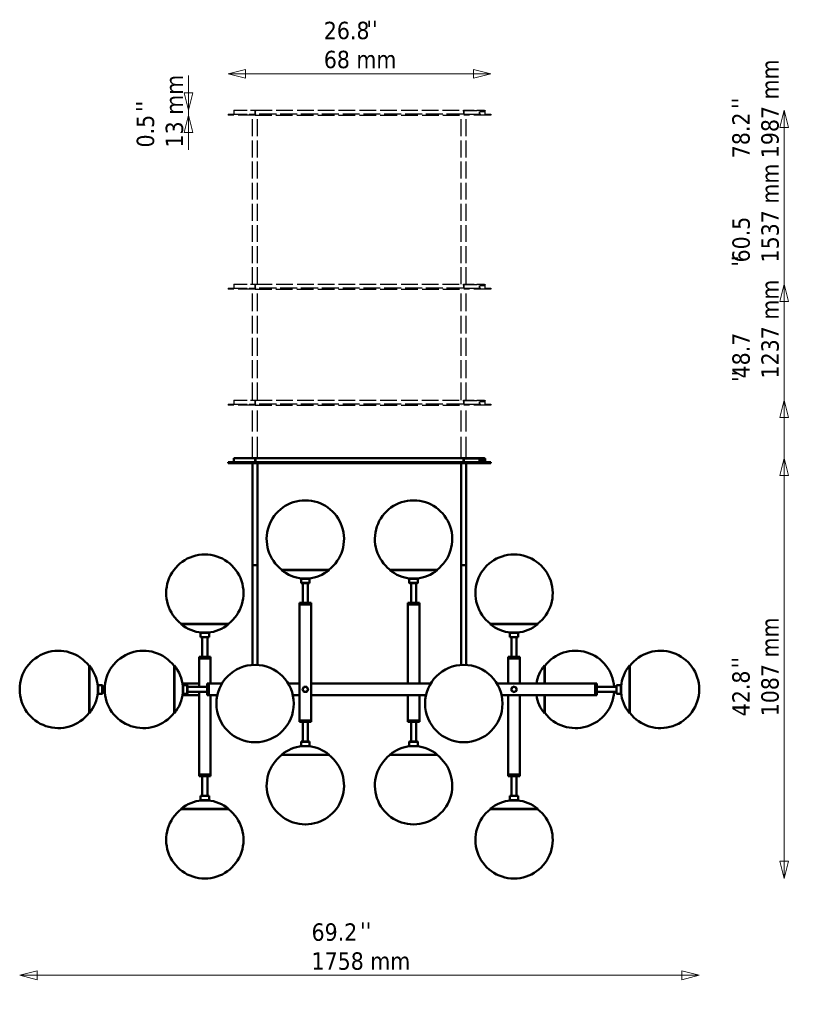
# Model space of a CAD drawing. Header units: millimetres. Extents: x 156 to 4345, y 238 to 2833.
# Tile 3 of 3: x 2292 to 4345, y 238 to 2784. Entities that reach past the tile are written whole.
import ezdxf

# ---------------------------------------------------------------- set-up
doc = ezdxf.new("R2010")
doc.units = ezdxf.units.MM
doc.header["$LTSCALE"] = 15
doc.linetypes.add('DASHED', pattern=[0.2068, 0.1655, -0.0413])
for name, color, linetype, lineweight in [('Symbol (ISO)', 7, 'Continuous', 50), ('Widoczne (ISO)', 7, 'Continuous', 50), ('Wymiar (ISO)', 7, 'Continuous', 18)]:
    doc.layers.add(name, color=color, linetype=linetype, lineweight=lineweight)
doc.styles.add('Tekst notatki (ISO)', font='tahoma.ttf')
doc.dimstyles.new('Domyślne (ISO)', dxfattribs={"dimscale": 15, "dimtxt": 3, "dimasz": 3, "dimexe": 3.175, "dimexo": 0, "dimgap": 0.762, "dimtad": 1, "dimdec": 1, "dimlfac": 0.03937, "dimrnd": 1e-08, "dimzin": 0, "dimdsep": 46, "dimtxsty": 'Tekst notatki (ISO)', "dimblk": 'Filled-1', "dimcen": 0.09, "dimdle": 10, "dimse1": 1, "dimse2": 1, "dimclrd": 256, "dimclre": 256, "dimclrt": 256, "dimadec": 0, "dimazin": 0, "dimtfac": 0.666667, "dimtmove": 0, "dimatfit": 3, "dimfxl": 1, "dimtolj": 1, "dimlwd": 15, "dimlwe": 15, "dimarcsym": 0})

# ---------------------------------------------------------------- blocks, each defined once
blk = doc.blocks.new('Filled-1')
at = {"color": 0}
for p, q in [((0, 0), (-1, 0.25)), ((-1, 0.25), (-1, -0.25)), ((-1, 0), (0, 0)), ((-1, -0.25), (0, 0))]:
    blk.add_line(p, q, dxfattribs=at)
at = {"color": 0, "flags": 128}
blk.add_lwpolyline([(-1, -0.25), (0, 0), (-1, 0.25), (-1, -0.25)], dxfattribs=at)
at = {"color": 0}
blk.add_solid([(-1, -0.25), (0, 0), (-1, 0.25), (-1, -0.25)], dxfattribs=at)
blk = doc.blocks.new('*D4')
at = {"layer": 'Defpoints', "color": 0, "transparency": 16777216}
for p in [(2291.9, 1051.8), (4049.9, 1051.8), (4049.9, 312.5)]:
    blk.add_point(p, dxfattribs=at)
at = {"layer": 'Wymiar (ISO)', "lineweight": 15, "transparency": 16777216}
blk.add_line((2336.9, 312.5), (4004.9, 312.5), dxfattribs=at)
at = {"layer": 'Wymiar (ISO)', "lineweight": 15, "transparency": 16777216, "xscale": 45, "yscale": 45, "zscale": 45, "rotation": 180}
blk.add_blockref('Filled-1', (2291.9, 312.5), dxfattribs=at)
at = {"layer": 'Wymiar (ISO)', "lineweight": 15, "transparency": 16777216, "xscale": 45, "yscale": 45, "zscale": 45}
blk.add_blockref('Filled-1', (4049.9, 312.5), dxfattribs=at)
at = {"layer": 'Wymiar (ISO)', "lineweight": 18, "transparency": 16777216, "insert": (3047, 446.9), "char_height": 45, "attachment_point": 1, "style": 'Tekst notatki (ISO)'}
blk.add_mtext('\\A1;69.2\\P1758 mm', dxfattribs=at)
blk = doc.blocks.new('*D11')
at = {"layer": 'Defpoints', "color": 0, "transparency": 16777216}
for p in [(3439.9, 1649.8), (4270, 1649.8), (3571, 562.9)]:
    blk.add_point(p, dxfattribs=at)
at = {"layer": 'Wymiar (ISO)', "lineweight": 15, "transparency": 16777216}
blk.add_line((4270, 607.9), (4270, 1604.8), dxfattribs=at)
at = {"layer": 'Wymiar (ISO)', "lineweight": 15, "transparency": 16777216, "xscale": 45, "yscale": 45, "zscale": 45}
for p, rotation in [((4270, 1649.8), 90), ((4270, 562.9), 270)]:
    blk.add_blockref('Filled-1', p, dxfattribs=dict(at, rotation=rotation))
at = {"layer": 'Wymiar (ISO)', "lineweight": 18, "transparency": 16777216, "insert": (4135.5, 982.5), "char_height": 45, "attachment_point": 1, "rotation": 90, "style": 'Tekst notatki (ISO)'}
blk.add_mtext('\\A1;42.8\\P1087 mm', dxfattribs=at)
blk = doc.blocks.new('*D12')
at = {"layer": 'Defpoints', "color": 0, "transparency": 16777216}
for p in [(3439.9, 1799.8), (4270, 1799.8), (3571, 562.9)]:
    blk.add_point(p, dxfattribs=at)
at = {"layer": 'Wymiar (ISO)', "lineweight": 15, "transparency": 16777216}
for p, q in [((4270, 1799.8), (4270, 2115.4)), ((4270, 607.9), (4270, 1754.8))]:
    blk.add_line(p, q, dxfattribs=at)
at = {"layer": 'Wymiar (ISO)', "lineweight": 15, "transparency": 16777216, "xscale": 45, "yscale": 45, "zscale": 45}
for p, rotation in [((4270, 1799.8), 90), ((4270, 562.9), 270)]:
    blk.add_blockref('Filled-1', p, dxfattribs=dict(at, rotation=rotation))
at = {"layer": 'Wymiar (ISO)', "lineweight": 18, "transparency": 16777216, "insert": (4135.7, 1856.2), "char_height": 45, "attachment_point": 1, "rotation": 90, "style": 'Tekst notatki (ISO)'}
blk.add_mtext('\\A1;48.7\\P1237 mm', dxfattribs=at)
blk = doc.blocks.new('*D13')
at = {"layer": 'Defpoints', "color": 0, "transparency": 16777216}
for p in [(3439.9, 2099.8), (4270, 2099.8), (3571, 562.9)]:
    blk.add_point(p, dxfattribs=at)
at = {"layer": 'Wymiar (ISO)', "lineweight": 15, "transparency": 16777216}
for p, q in [((4270, 2099.8), (4270, 2415.4)), ((4270, 607.9), (4270, 2054.8))]:
    blk.add_line(p, q, dxfattribs=at)
at = {"layer": 'Wymiar (ISO)', "lineweight": 15, "transparency": 16777216, "xscale": 45, "yscale": 45, "zscale": 45}
for p, rotation in [((4270, 2099.8), 90), ((4270, 562.9), 270)]:
    blk.add_blockref('Filled-1', p, dxfattribs=dict(at, rotation=rotation))
at = {"layer": 'Wymiar (ISO)', "lineweight": 18, "transparency": 16777216, "insert": (4135.8, 2156.2), "char_height": 45, "attachment_point": 1, "rotation": 90, "style": 'Tekst notatki (ISO)'}
blk.add_mtext('\\A1;60.5\\P1537 mm', dxfattribs=at)
blk = doc.blocks.new('*D14')
at = {"layer": 'Defpoints', "color": 0, "transparency": 16777216}
for p in [(3439.9, 2549.8), (4270, 2549.8), (3571, 562.9)]:
    blk.add_point(p, dxfattribs=at)
at = {"layer": 'Wymiar (ISO)', "lineweight": 15, "transparency": 16777216}
blk.add_line((4270, 607.9), (4270, 2504.8), dxfattribs=at)
at = {"layer": 'Wymiar (ISO)', "lineweight": 15, "transparency": 16777216, "xscale": 45, "yscale": 45, "zscale": 45}
for p, rotation in [((4270, 2549.8), 90), ((4270, 562.9), 270)]:
    blk.add_blockref('Filled-1', p, dxfattribs=dict(at, rotation=rotation))
at = {"layer": 'Wymiar (ISO)', "lineweight": 18, "transparency": 16777216, "insert": (4135.5, 2425.8), "char_height": 45, "attachment_point": 1, "rotation": 90, "style": 'Tekst notatki (ISO)'}
blk.add_mtext('\\A1;78.2\\P1987 mm', dxfattribs=at)
blk = doc.blocks.new('*D15')
at = {"layer": 'Defpoints', "color": 0, "transparency": 16777216}
for p in [(2830.9, 2644.1), (2830.9, 2537.3), (3510.9, 2537.3)]:
    blk.add_point(p, dxfattribs=at)
at = {"layer": 'Wymiar (ISO)', "lineweight": 15, "transparency": 16777216}
blk.add_line((3465.9, 2644.1), (2875.9, 2644.1), dxfattribs=at)
at = {"layer": 'Wymiar (ISO)', "lineweight": 15, "transparency": 16777216, "xscale": 45, "yscale": 45, "zscale": 45, "rotation": 180}
blk.add_blockref('Filled-1', (2830.9, 2644.1), dxfattribs=at)
at = {"layer": 'Wymiar (ISO)', "lineweight": 15, "transparency": 16777216, "xscale": 45, "yscale": 45, "zscale": 45}
blk.add_blockref('Filled-1', (3510.9, 2644.1), dxfattribs=at)
at = {"layer": 'Wymiar (ISO)', "lineweight": 18, "transparency": 16777216, "insert": (3078.7, 2778.6), "char_height": 45, "attachment_point": 1, "style": 'Tekst notatki (ISO)'}
blk.add_mtext('\\A1;26.8\\P68 mm', dxfattribs=at)
blk = doc.blocks.new('*D16')
at = {"layer": 'Defpoints', "color": 0, "transparency": 16777216}
for p in [(2728.8, 2549.8), (2845.9, 2549.8), (2830.9, 2537.3)]:
    blk.add_point(p, dxfattribs=at)
at = {"layer": 'Wymiar (ISO)', "lineweight": 15, "transparency": 16777216}
for p, q in [((2728.8, 2594.8), (2728.8, 2639.8)), ((2728.8, 2537.3), (2728.8, 2549.8)), ((2728.8, 2492.3), (2728.8, 2447.3))]:
    blk.add_line(p, q, dxfattribs=at)
at = {"layer": 'Wymiar (ISO)', "lineweight": 15, "transparency": 16777216, "xscale": 45, "yscale": 45, "zscale": 45}
for p, rotation in [((2728.8, 2549.8), 270), ((2728.8, 2537.3), 90)]:
    blk.add_blockref('Filled-1', p, dxfattribs=dict(at, rotation=rotation))
at = {"layer": 'Wymiar (ISO)', "lineweight": 18, "transparency": 16777216, "insert": (2594.6, 2453.5), "char_height": 45, "attachment_point": 1, "rotation": 90, "style": 'Tekst notatki (ISO)'}
blk.add_mtext('\\A1;0.5\\P13 mm', dxfattribs=at)

msp = doc.modelspace()

# ---------------------------------------------------------------- linework, layer by layer
at = {"layer": 'Widoczne (ISO)', "linetype": 'DASHED', "lineweight": 25, "ltscale": 13.925499}
for p, q in [((2845.89, 2549.8), (2900.89, 2549.8)), ((3440.89, 2549.3), (3495.89, 2549.3)), ((2845.89, 2539.8), (2900.89, 2539.8)), ((2845.89, 2099.8), (2900.89, 2099.8)), ((2845.89, 2089.8), (2900.89, 2089.8)), ((3440.89, 2099.3), (3495.89, 2099.3)), ((2845.89, 1799.8), (2900.89, 1799.8)), ((2845.89, 1789.8), (2900.89, 1789.8)), ((3440.89, 1799.3), (3495.89, 1799.3))]:
    msp.add_line(p, q, dxfattribs=at)
at = {"layer": 'Widoczne (ISO)', "linetype": 'DASHED', "lineweight": 25, "ltscale": 1.269084}
for p, q in [((2845.89, 2549.8), (2845.89, 2539.8)), ((2900.89, 2539.8), (2900.89, 2549.8)), ((3440.89, 2549.3), (3440.89, 2539.3)), ((2845.89, 2099.8), (2845.89, 2089.8)), ((2900.89, 2089.8), (2900.89, 2099.8)), ((3440.89, 2099.3), (3440.89, 2089.3)), ((2845.89, 1799.8), (2845.89, 1789.8)), ((2900.89, 1789.8), (2900.89, 1799.8)), ((3440.89, 1799.3), (3440.89, 1789.3))]:
    msp.add_line(p, q, dxfattribs=at)
at = {"layer": 'Widoczne (ISO)', "linetype": 'DASHED', "lineweight": 25, "ltscale": 0.199263}
for p, q in [((2900.89, 2549.8), (2901.89, 2549.8)), ((3439.89, 2549.8), (3440.89, 2549.8)), ((3440.89, 2548.3), (3439.89, 2548.3)), ((2900.89, 2099.8), (2901.89, 2099.8)), ((3439.89, 2099.8), (3440.89, 2099.8)), ((3440.89, 2098.3), (3439.89, 2098.3)), ((2900.89, 1799.8), (2901.89, 1799.8)), ((3439.89, 1799.8), (3440.89, 1799.8)), ((3440.89, 1798.3), (3439.89, 1798.3))]:
    msp.add_line(p, q, dxfattribs=at)
at = {"layer": 'Widoczne (ISO)', "linetype": 'DASHED', "lineweight": 25, "ltscale": 0.126818}
for p, q in [((2900.89, 2548.3), (2901.89, 2548.3)), ((3439.89, 2547.8), (3440.89, 2547.8)), ((2900.89, 2098.3), (2901.89, 2098.3)), ((3439.89, 2097.8), (3440.89, 2097.8)), ((2900.89, 1798.3), (2901.89, 1798.3)), ((3439.89, 1797.8), (3440.89, 1797.8))]:
    msp.add_line(p, q, dxfattribs=at)
at = {"layer": 'Widoczne (ISO)', "linetype": 'DASHED', "lineweight": 25, "ltscale": 17.343649}
for p, q in [((2901.89, 2549.8), (3439.89, 2549.8)), ((2901.89, 2099.8), (3439.89, 2099.8)), ((2901.89, 1799.8), (3439.89, 1799.8))]:
    msp.add_line(p, q, dxfattribs=at)
at = {"layer": 'Widoczne (ISO)', "linetype": 'DASHED', "lineweight": 25, "ltscale": 0.498307}
for p, q in [((2901.89, 2549.8), (2901.89, 2547.3)), ((3439.89, 2547.3), (3439.89, 2549.8)), ((2901.89, 2099.8), (2901.89, 2097.3)), ((3439.89, 2097.3), (3439.89, 2099.8)), ((2901.89, 1799.8), (2901.89, 1797.3)), ((3439.89, 1797.3), (3439.89, 1799.8))]:
    msp.add_line(p, q, dxfattribs=at)
at = {"layer": 'Widoczne (ISO)', "linetype": 'DASHED', "lineweight": 25, "ltscale": 0.824869}
for p, q in [((2901.89, 2540.8), (2901.89, 2547.3)), ((3439.89, 2547.3), (3439.89, 2540.8)), ((2901.89, 2090.8), (2901.89, 2097.3)), ((3439.89, 2097.3), (3439.89, 2090.8)), ((2901.89, 1790.8), (2901.89, 1797.3)), ((3439.89, 1797.3), (3439.89, 1790.8))]:
    msp.add_line(p, q, dxfattribs=at)
at = {"layer": 'Widoczne (ISO)', "linetype": 'DASHED', "lineweight": 25, "ltscale": 0.10018}
for p, q in [((3440.89, 2549.8), (3441.39, 2549.8)), ((3440.89, 2099.8), (3441.39, 2099.8)), ((3440.89, 1799.8), (3441.39, 1799.8))]:
    msp.add_line(p, q, dxfattribs=at)
at = {"layer": 'Widoczne (ISO)', "linetype": 'DASHED', "lineweight": 25, "ltscale": 0.063359}
for p, q in [((3440.89, 2549.8), (3440.89, 2549.3)), ((3494.39, 2549.3), (3494.39, 2549.8)), ((3388.06, 2539.8), (3388.06, 2539.3)), ((3424.5, 2539.3), (3424.5, 2539.8)), ((2894.39, 2089.3), (2894.39, 2089.8)), ((2907.39, 2089.3), (2907.39, 2089.8)), ((3388.06, 2089.8), (3388.06, 2089.3)), ((3424.5, 2089.3), (3424.5, 2089.8)), ((3440.89, 2099.8), (3440.89, 2099.3)), ((3494.39, 2099.3), (3494.39, 2099.8)), ((2894.39, 1789.3), (2894.39, 1789.8)), ((2907.39, 1789.3), (2907.39, 1789.8)), ((3388.06, 1789.8), (3388.06, 1789.3)), ((3424.5, 1789.3), (3424.5, 1789.8)), ((3440.89, 1799.8), (3440.89, 1799.3)), ((3494.39, 1799.3), (3494.39, 1799.8)), ((2894.39, 1639.3), (2894.39, 1639.8)), ((2907.39, 1639.3), (2907.39, 1639.8))]:
    msp.add_line(p, q, dxfattribs=at)
at = {"layer": 'Widoczne (ISO)', "linetype": 'DASHED', "lineweight": 25, "ltscale": 10.601757}
for p, q in [((3441.39, 2549.8), (3494.39, 2549.8)), ((3441.39, 2099.8), (3494.39, 2099.8)), ((3441.39, 1799.8), (3494.39, 1799.8))]:
    msp.add_line(p, q, dxfattribs=at)
at = {"layer": 'Widoczne (ISO)', "linetype": 'DASHED', "lineweight": 25, "ltscale": 0.380655}
for p, q in [((3495.89, 2549.3), (3495.89, 2546.3)), ((3495.89, 2099.3), (3495.89, 2096.3)), ((3495.89, 1799.3), (3495.89, 1796.3))]:
    msp.add_line(p, q, dxfattribs=at)
at = {"layer": 'Widoczne (ISO)', "linetype": 'DASHED', "lineweight": 25, "ltscale": 17.723362}
for p, q in [((2830.89, 2539.3), (2900.89, 2539.3)), ((2900.89, 2537.3), (2830.89, 2537.3)), ((3440.89, 2539.3), (3510.89, 2539.3)), ((3510.89, 2537.3), (3440.89, 2537.3)), ((2830.89, 2089.3), (2900.89, 2089.3)), ((3440.89, 2089.3), (3510.89, 2089.3)), ((2900.89, 2087.3), (2830.89, 2087.3)), ((3510.89, 2087.3), (3440.89, 2087.3)), ((2830.89, 1789.3), (2900.89, 1789.3)), ((2900.89, 1787.3), (2830.89, 1787.3)), ((3440.89, 1789.3), (3510.89, 1789.3)), ((3510.89, 1787.3), (3440.89, 1787.3))]:
    msp.add_line(p, q, dxfattribs=at)
at = {"layer": 'Widoczne (ISO)', "linetype": 'DASHED', "lineweight": 25, "ltscale": 0.253737}
for p, q in [((2830.89, 2539.3), (2830.89, 2537.3)), ((2902.89, 2539.8), (2900.89, 2539.8)), ((3510.89, 2539.3), (3510.89, 2537.3)), ((2830.89, 2089.3), (2830.89, 2087.3)), ((2902.89, 2089.8), (2900.89, 2089.8)), ((3510.89, 2089.3), (3510.89, 2087.3)), ((2830.89, 1789.3), (2830.89, 1787.3)), ((2902.89, 1789.8), (2900.89, 1789.8)), ((3510.89, 1789.3), (3510.89, 1787.3))]:
    msp.add_line(p, q, dxfattribs=at)
at = {"layer": 'Widoczne (ISO)', "linetype": 'DASHED', "lineweight": 25, "ltscale": 17.629755}
for p, q in [((2894.39, 2099.8), (2894.39, 2537.3)), ((2907.39, 2099.8), (2907.39, 2537.3)), ((3434.39, 2099.8), (3434.39, 2537.3)), ((3447.39, 2099.8), (3447.39, 2537.3))]:
    msp.add_line(p, q, dxfattribs=at)
at = {"layer": 'Widoczne (ISO)', "linetype": 'DASHED', "lineweight": 25, "ltscale": 17.408123}
for p, q in [((3440.89, 2539.3), (2900.89, 2539.3)), ((2900.89, 2537.3), (3440.89, 2537.3)), ((3440.89, 2089.3), (2900.89, 2089.3)), ((2900.89, 2087.3), (3440.89, 2087.3)), ((3440.89, 1789.3), (2900.89, 1789.3)), ((2900.89, 1787.3), (3440.89, 1787.3))]:
    msp.add_line(p, q, dxfattribs=at)
at = {"layer": 'Widoczne (ISO)', "linetype": 'DASHED', "lineweight": 25, "ltscale": 17.279175}
for p, q in [((3438.89, 2539.8), (2902.89, 2539.8)), ((3438.89, 2089.8), (2902.89, 2089.8)), ((3438.89, 1789.8), (2902.89, 1789.8))]:
    msp.add_line(p, q, dxfattribs=at)
at = {"layer": 'Widoczne (ISO)', "linetype": 'DASHED', "lineweight": 25, "ltscale": 0.888329}
for p, q in [((3481.63, 2539.3), (3481.63, 2546.3)), ((3481.63, 2089.3), (3481.63, 2096.3)), ((3481.63, 1789.3), (3481.63, 1796.3))]:
    msp.add_line(p, q, dxfattribs=at)
at = {"layer": 'Widoczne (ISO)', "linetype": 'DASHED', "lineweight": 25, "ltscale": 5.142797}
for p, q in [((3495.89, 2546.3), (3481.63, 2546.3)), ((3495.89, 2096.3), (3481.63, 2096.3)), ((3495.89, 1796.3), (3481.63, 1796.3))]:
    msp.add_line(p, q, dxfattribs=at)
at = {"layer": 'Widoczne (ISO)', "linetype": 'DASHED', "lineweight": 25, "ltscale": 0.094273}
for p, q in [((3481.63, 2546.05), (3482.34, 2546.05)), ((3481.63, 2096.05), (3482.34, 2096.05)), ((3481.63, 1796.05), (3482.34, 1796.05))]:
    msp.add_line(p, q, dxfattribs=at)
at = {"layer": 'Widoczne (ISO)', "linetype": 'DASHED', "lineweight": 25, "ltscale": 5.005629}
for p, q in [((3495.89, 2546.05), (3482.34, 2546.05)), ((3495.89, 2096.05), (3482.34, 2096.05)), ((3495.89, 1796.05), (3482.34, 1796.05))]:
    msp.add_line(p, q, dxfattribs=at)
at = {"layer": 'Widoczne (ISO)', "linetype": 'DASHED', "lineweight": 25, "ltscale": 0.856599}
for p, q in [((3482.34, 2539.3), (3482.34, 2546.05)), ((3495.89, 2539.3), (3495.89, 2546.05)), ((3482.34, 2089.3), (3482.34, 2096.05)), ((3495.89, 2089.3), (3495.89, 2096.05)), ((3482.34, 1789.3), (3482.34, 1796.05)), ((3495.89, 1789.3), (3495.89, 1796.05))]:
    msp.add_line(p, q, dxfattribs=at)
at = {"layer": 'Widoczne (ISO)', "linetype": 'DASHED', "lineweight": 25, "ltscale": 18.536428}
for p, q in [((2894.39, 1799.8), (2894.39, 2087.3)), ((2907.39, 1799.8), (2907.39, 2087.3)), ((3434.39, 1799.8), (3434.39, 2087.3)), ((3447.39, 1799.8), (3447.39, 2087.3))]:
    msp.add_line(p, q, dxfattribs=at)
at = {"layer": 'Widoczne (ISO)', "linetype": 'DASHED', "lineweight": 25, "ltscale": 22.16312}
for p, q in [((2894.39, 1649.8), (2894.39, 1787.3)), ((2907.39, 1649.8), (2907.39, 1787.3)), ((3434.39, 1649.8), (3434.39, 1787.3)), ((3447.39, 1649.8), (3447.39, 1787.3))]:
    msp.add_line(p, q, dxfattribs=at)
at = {"layer": 'Widoczne (ISO)'}
for p, q in [((2830.89, 1639.3), (2900.89, 1639.3)), ((2830.89, 1639.3), (2830.89, 1637.3)), ((2900.89, 1637.3), (2830.89, 1637.3)), ((2845.89, 1649.8), (2900.89, 1649.8)), ((2845.89, 1649.8), (2845.89, 1639.8)), ((2845.89, 1639.8), (2900.89, 1639.8)), ((2894.39, 1637.3), (2894.39, 1373.3)), ((2900.89, 1639.8), (2900.89, 1649.8)), ((2900.89, 1649.8), (2901.89, 1649.8)), ((2900.89, 1648.3), (2901.89, 1648.3)), ((2902.89, 1639.8), (2900.89, 1639.8)), ((3440.89, 1639.3), (2900.89, 1639.3)), ((2900.89, 1637.3), (3440.89, 1637.3)), ((2901.89, 1649.8), (3439.89, 1649.8)), ((2901.89, 1649.8), (2901.89, 1647.3)), ((2901.89, 1640.8), (2901.89, 1647.3)), ((3438.89, 1639.8), (2902.89, 1639.8)), ((2907.39, 1637.3), (2907.39, 1373.3)), ((3388.06, 1639.8), (3388.06, 1639.3)), ((3424.5, 1639.3), (3424.5, 1639.8)), ((3434.39, 1637.3), (3434.39, 1373.3)), ((3439.89, 1649.8), (3440.89, 1649.8)), ((3439.89, 1647.3), (3439.89, 1649.8)), ((3440.89, 1648.3), (3439.89, 1648.3)), ((3439.89, 1647.8), (3440.89, 1647.8)), ((3439.89, 1647.3), (3439.89, 1640.8)), ((3440.89, 1649.8), (3441.39, 1649.8)), ((3440.89, 1649.8), (3440.89, 1649.3)), ((3440.89, 1649.3), (3495.89, 1649.3)), ((3440.89, 1649.3), (3440.89, 1639.3)), ((3440.89, 1639.3), (3510.89, 1639.3)), ((3510.89, 1637.3), (3440.89, 1637.3)), ((3441.39, 1649.8), (3494.39, 1649.8)), ((3447.39, 1637.3), (3447.39, 1373.3)), ((3481.63, 1639.3), (3481.63, 1646.3)), ((3495.89, 1646.3), (3481.63, 1646.3)), ((3481.63, 1646.05), (3482.34, 1646.05)), ((3495.89, 1646.05), (3482.34, 1646.05)), ((3482.34, 1639.3), (3482.34, 1646.05)), ((3494.39, 1649.3), (3494.39, 1649.8)), ((3495.89, 1649.3), (3495.89, 1646.3)), ((3495.89, 1639.3), (3495.89, 1646.05)), ((3510.89, 1639.3), (3510.89, 1637.3)), ((3031, 1540.91), (3030.78, 1540.91)), ((3311, 1540.91), (3310.78, 1540.91)), ((2771, 1400.91), (2770.78, 1400.91)), ((3571, 1400.91), (3570.78, 1400.91)), ((2894.39, 1373.3), (2907.39, 1373.3)), ((2907.39, 1373.3), (2894.39, 1373.3)), ((2894.39, 1115.2), (2894.39, 1373.3)), ((2907.39, 1115.2), (2907.39, 1373.3)), ((2970.06, 1361.46), (2969.39, 1360.71)), ((2969.39, 1360.71), (3092.39, 1360.71)), ((2970.06, 1361.46), (3091.72, 1361.46)), ((3091.72, 1361.46), (3092.39, 1360.71)), ((3250.06, 1361.46), (3249.39, 1360.71)), ((3249.39, 1360.71), (3372.39, 1360.71)), ((3250.06, 1361.46), (3371.72, 1361.46)), ((3371.72, 1361.46), (3372.39, 1360.71)), ((3434.39, 1373.3), (3447.39, 1373.3)), ((3447.39, 1373.3), (3434.39, 1373.3)), ((3434.39, 1115.2), (3434.39, 1373.3)), ((3447.39, 1115.2), (3447.39, 1373.3)), ((3020.39, 1338.76), (3019.89, 1338.26)), ((3041.89, 1338.26), (3019.89, 1338.26)), ((3019.89, 1327.26), (3019.89, 1338.26)), ((3019.89, 1327.26), (3041.89, 1327.26)), ((3020.39, 1326.76), (3019.89, 1327.26)), ((3020.39, 1338.76), (3041.39, 1338.76)), ((3041.39, 1326.76), (3020.39, 1326.76)), ((3024.39, 1275.88), (3024.39, 1326.76)), ((3037.39, 1275.88), (3037.39, 1326.76)), ((3041.39, 1338.76), (3041.89, 1338.26)), ((3041.39, 1326.76), (3041.89, 1327.26)), ((3041.89, 1327.26), (3041.89, 1338.26)), ((3300.39, 1338.76), (3299.89, 1338.26)), ((3321.89, 1338.26), (3299.89, 1338.26)), ((3299.89, 1327.26), (3299.89, 1338.26)), ((3299.89, 1327.26), (3321.89, 1327.26)), ((3300.39, 1326.76), (3299.89, 1327.26)), ((3300.39, 1338.76), (3321.39, 1338.76)), ((3321.39, 1326.76), (3300.39, 1326.76)), ((3304.39, 1275.88), (3304.39, 1326.76)), ((3317.39, 1275.88), (3317.39, 1326.76)), ((3321.39, 1338.76), (3321.89, 1338.26)), ((3321.39, 1326.76), (3321.89, 1327.26)), ((3321.89, 1327.26), (3321.89, 1338.26)), ((3045.89, 1275.88), (3015.89, 1275.88)), ((3015.89, 1275.88), (3015.89, 1271.88)), ((3045.89, 1275.88), (3045.89, 1271.88)), ((3325.89, 1275.88), (3295.89, 1275.88)), ((3295.89, 1275.88), (3295.89, 1271.88)), ((3325.89, 1275.88), (3325.89, 1271.88)), ((3045.89, 1271.88), (3015.89, 1271.88)), ((3015.89, 1271.88), (3015.89, 971.88)), ((3015.89, 1271.88), (3045.89, 1271.88)), ((3045.89, 1271.88), (3045.89, 971.88)), ((3325.89, 1271.88), (3295.89, 1271.88)), ((3295.89, 1271.88), (3295.89, 1066.88)), ((3295.89, 1271.88), (3325.89, 1271.88)), ((3325.89, 1271.88), (3325.89, 1066.88)), ((2710.06, 1221.46), (2709.39, 1220.71)), ((2709.39, 1220.71), (2832.39, 1220.71)), ((2710.06, 1221.46), (2831.72, 1221.46)), ((2760.39, 1198.76), (2759.89, 1198.26)), ((2781.89, 1198.26), (2759.89, 1198.26)), ((2759.89, 1187.26), (2759.89, 1198.26)), ((2760.39, 1198.76), (2781.39, 1198.76)), ((2781.39, 1198.76), (2781.89, 1198.26)), ((2781.89, 1187.26), (2781.89, 1198.26)), ((2831.72, 1221.46), (2832.39, 1220.71)), ((3510.06, 1221.46), (3509.39, 1220.71)), ((3509.39, 1220.71), (3632.39, 1220.71)), ((3510.06, 1221.46), (3631.72, 1221.46)), ((3560.39, 1198.76), (3559.89, 1198.26)), ((3581.89, 1198.26), (3559.89, 1198.26)), ((3559.89, 1187.26), (3559.89, 1198.26)), ((3560.39, 1198.76), (3581.39, 1198.76)), ((3581.39, 1198.76), (3581.89, 1198.26)), ((3581.89, 1187.26), (3581.89, 1198.26)), ((3631.72, 1221.46), (3632.39, 1220.71)), ((2759.89, 1187.26), (2781.89, 1187.26)), ((2760.39, 1186.76), (2759.89, 1187.26)), ((2781.39, 1186.76), (2760.39, 1186.76)), ((2764.39, 1135.88), (2764.39, 1186.76)), ((2777.39, 1135.88), (2777.39, 1186.76)), ((2781.39, 1186.76), (2781.89, 1187.26)), ((3559.89, 1187.26), (3581.89, 1187.26)), ((3560.39, 1186.76), (3559.89, 1187.26)), ((3581.39, 1186.76), (3560.39, 1186.76)), ((3564.39, 1135.88), (3564.39, 1186.76)), ((3577.39, 1135.88), (3577.39, 1186.76)), ((3581.39, 1186.76), (3581.89, 1187.26)), ((2785.89, 1135.88), (2755.89, 1135.88)), ((2755.89, 1135.88), (2755.89, 1131.88)), ((2785.89, 1131.88), (2755.89, 1131.88)), ((2755.89, 1058.38), (2755.89, 1131.88)), ((2755.89, 1131.88), (2785.89, 1131.88)), ((2785.89, 1135.88), (2785.89, 1131.88)), ((2785.89, 1066.88), (2785.89, 1131.88)), ((3585.89, 1135.88), (3555.89, 1135.88)), ((3555.89, 1135.88), (3555.89, 1131.88)), ((3585.89, 1131.88), (3555.89, 1131.88)), ((3555.89, 1066.88), (3555.89, 1131.88)), ((3555.89, 1131.88), (3585.89, 1131.88)), ((3585.89, 1135.88), (3585.89, 1131.88)), ((3585.89, 1066.88), (3585.89, 1131.88)), ((2471.32, 1112.72), (2472.06, 1113.38)), ((2471.32, 991.05), (2471.32, 1112.72)), ((2472.06, 990.38), (2472.06, 1113.38)), ((2691.32, 1112.72), (2692.06, 1113.38)), ((2691.32, 991.05), (2691.32, 1112.72)), ((2692.06, 990.38), (2692.06, 1113.38)), ((3649.72, 1113.38), (3649.72, 1066.88)), ((3650.46, 1112.72), (3649.72, 1113.38)), ((3650.46, 1112.72), (3650.46, 1066.88)), ((3869.72, 1113.38), (3869.72, 990.38)), ((3870.46, 1112.72), (3869.72, 1113.38)), ((3870.46, 1112.72), (3870.46, 991.05)), ((2291.86, 1052), (2291.86, 1051.77)), ((2494.01, 1062.38), (2494.51, 1062.88)), ((2494.01, 1041.38), (2494.01, 1062.38)), ((2494.51, 1062.88), (2494.51, 1040.88)), ((2505.51, 1062.88), (2494.51, 1062.88)), ((2505.51, 1040.88), (2505.51, 1062.88)), ((2506.01, 1062.38), (2505.51, 1062.88)), ((2506.01, 1062.38), (2506.01, 1041.38)), ((2512.07, 1058.38), (2506.01, 1058.38)), ((2512.07, 1045.38), (2506.01, 1045.38)), ((2511.86, 1052), (2511.86, 1051.77)), ((2713.17, 1066.88), (2755.89, 1066.88)), ((2714.01, 1062.38), (2714.51, 1062.88)), ((2714.01, 1041.38), (2714.01, 1062.38)), ((2714.51, 1062.88), (2714.51, 1040.88)), ((2725.51, 1062.88), (2714.51, 1062.88)), ((2725.51, 1040.88), (2725.51, 1062.88)), ((2726.01, 1062.38), (2725.51, 1062.88)), ((2726.01, 1062.38), (2726.01, 1041.38)), ((2776.89, 1058.38), (2726.01, 1058.38)), ((2776.89, 1045.38), (2726.01, 1045.38)), ((2755.89, 831.88), (2755.89, 1045.38)), ((2776.89, 1066.88), (2776.89, 1036.88)), ((2776.89, 1066.88), (2780.89, 1066.88)), ((2780.89, 1036.88), (2780.89, 1066.88)), ((2780.89, 1066.88), (2780.89, 1036.88)), ((2815.09, 1066.88), (2780.89, 1066.88)), ((3015.89, 1066.88), (2986.69, 1066.88)), ((3025.26, 1055.13), (3023.38, 1051.88)), ((3023.38, 1051.88), (3025.26, 1048.63)), ((3027.14, 1058.38), (3025.26, 1055.13)), ((3025.26, 1048.63), (3027.14, 1045.38)), ((3030.89, 1058.38), (3027.14, 1058.38)), ((3027.14, 1045.38), (3030.89, 1045.38)), ((3034.64, 1058.38), (3030.89, 1058.38)), ((3030.89, 1045.38), (3034.64, 1045.38)), ((3036.52, 1055.13), (3034.64, 1058.38)), ((3034.64, 1045.38), (3036.52, 1048.63)), ((3038.4, 1051.88), (3036.52, 1055.13)), ((3036.52, 1048.63), (3038.4, 1051.88)), ((3355.09, 1066.88), (3045.89, 1066.88)), ((3780.89, 1066.88), (3526.69, 1066.88)), ((3567.64, 1057.51), (3564.39, 1055.64)), ((3564.39, 1055.64), (3564.39, 1051.88)), ((3564.39, 1051.88), (3564.39, 1048.13)), ((3564.39, 1048.13), (3567.64, 1046.26)), ((3570.89, 1059.39), (3567.64, 1057.51)), ((3567.64, 1046.26), (3570.89, 1044.38)), ((3574.14, 1057.51), (3570.89, 1059.39)), ((3570.89, 1044.38), (3574.14, 1046.26)), ((3577.39, 1055.64), (3574.14, 1057.51)), ((3574.14, 1046.26), (3577.39, 1048.13)), ((3577.39, 1051.88), (3577.39, 1055.64)), ((3577.39, 1048.13), (3577.39, 1051.88)), ((3780.89, 1066.88), (3780.89, 1036.88)), ((3784.89, 1066.88), (3780.89, 1066.88)), ((3780.89, 1036.88), (3780.89, 1066.88)), ((3784.89, 1036.88), (3784.89, 1066.88)), ((3784.89, 1058.38), (3835.77, 1058.38)), ((3784.89, 1045.38), (3835.77, 1045.38)), ((3835.77, 1062.38), (3836.27, 1062.88)), ((3835.77, 1041.38), (3835.77, 1062.38)), ((3836.27, 1062.88), (3836.27, 1040.88)), ((3836.27, 1062.88), (3847.27, 1062.88)), ((3847.27, 1040.88), (3847.27, 1062.88)), ((3847.77, 1062.38), (3847.27, 1062.88)), ((3847.77, 1062.38), (3847.77, 1041.38)), ((4049.92, 1051.77), (4049.92, 1052)), ((2494.01, 1041.38), (2494.51, 1040.88)), ((2505.51, 1040.88), (2494.51, 1040.88)), ((2506.01, 1041.38), (2505.51, 1040.88)), ((2713.17, 1036.88), (2755.89, 1036.88)), ((2714.01, 1041.38), (2714.51, 1040.88)), ((2725.51, 1040.88), (2714.51, 1040.88)), ((2726.01, 1041.38), (2725.51, 1040.88)), ((2776.89, 1036.88), (2780.89, 1036.88)), ((2803.13, 1036.88), (2780.89, 1036.88)), ((2785.89, 831.88), (2785.89, 1036.88)), ((3015.89, 1036.88), (2998.65, 1036.88)), ((3343.13, 1036.88), (3045.89, 1036.88)), ((3295.89, 1036.88), (3295.89, 971.88)), ((3325.89, 1036.88), (3325.89, 971.88)), ((3780.89, 1036.88), (3538.65, 1036.88)), ((3555.89, 831.88), (3555.89, 1036.88)), ((3585.89, 831.88), (3585.89, 1036.88)), ((3649.72, 1036.88), (3649.72, 990.38)), ((3650.46, 1036.88), (3650.46, 991.05)), ((3784.89, 1036.88), (3780.89, 1036.88)), ((3835.77, 1041.38), (3836.27, 1040.88)), ((3836.27, 1040.88), (3847.27, 1040.88)), ((3847.77, 1041.38), (3847.27, 1040.88)), ((2471.32, 991.05), (2472.06, 990.38)), ((2691.32, 991.05), (2692.06, 990.38)), ((3015.89, 971.88), (3045.89, 971.88)), ((3045.89, 971.88), (3015.89, 971.88)), ((3015.89, 967.88), (3015.89, 971.88)), ((3015.89, 967.88), (3045.89, 967.88)), ((3024.39, 967.88), (3024.39, 917.01)), ((3037.39, 967.88), (3037.39, 917.01)), ((3045.89, 967.88), (3045.89, 971.88)), ((3295.89, 971.88), (3325.89, 971.88)), ((3325.89, 971.88), (3295.89, 971.88)), ((3295.89, 967.88), (3295.89, 971.88)), ((3295.89, 967.88), (3325.89, 967.88)), ((3304.39, 967.88), (3304.39, 917.01)), ((3317.39, 967.88), (3317.39, 917.01)), ((3325.89, 967.88), (3325.89, 971.88)), ((3650.46, 991.05), (3649.72, 990.38)), ((3870.46, 991.05), (3869.72, 990.38)), ((3020.39, 917.01), (3019.89, 916.51)), ((3020.39, 917.01), (3041.39, 917.01)), ((3041.39, 917.01), (3041.89, 916.51)), ((3300.39, 917.01), (3299.89, 916.51)), ((3300.39, 917.01), (3321.39, 917.01)), ((3321.39, 917.01), (3321.89, 916.51)), ((3041.89, 916.51), (3019.89, 916.51)), ((3019.89, 916.51), (3019.89, 905.51)), ((3019.89, 905.51), (3041.89, 905.51)), ((3020.39, 905.01), (3019.89, 905.51)), ((3041.39, 905.01), (3020.39, 905.01)), ((3041.39, 905.01), (3041.89, 905.51)), ((3041.89, 916.51), (3041.89, 905.51)), ((3321.89, 916.51), (3299.89, 916.51)), ((3299.89, 916.51), (3299.89, 905.51)), ((3299.89, 905.51), (3321.89, 905.51)), ((3300.39, 905.01), (3299.89, 905.51)), ((3321.39, 905.01), (3300.39, 905.01)), ((3321.39, 905.01), (3321.89, 905.51)), ((3321.89, 916.51), (3321.89, 905.51)), ((3092.39, 883.06), (2969.39, 883.06)), ((2970.06, 882.31), (2969.39, 883.06)), ((3091.72, 882.31), (2970.06, 882.31)), ((3091.72, 882.31), (3092.39, 883.06)), ((3372.39, 883.06), (3249.39, 883.06)), ((3250.06, 882.31), (3249.39, 883.06)), ((3371.72, 882.31), (3250.06, 882.31)), ((3371.72, 882.31), (3372.39, 883.06)), ((2755.89, 831.88), (2785.89, 831.88)), ((2785.89, 831.88), (2755.89, 831.88)), ((2755.89, 827.88), (2755.89, 831.88)), ((2755.89, 827.88), (2785.89, 827.88)), ((2764.39, 827.88), (2764.39, 777.01)), ((2777.39, 827.88), (2777.39, 777.01)), ((2785.89, 827.88), (2785.89, 831.88)), ((3555.89, 831.88), (3585.89, 831.88)), ((3585.89, 831.88), (3555.89, 831.88)), ((3555.89, 827.88), (3555.89, 831.88)), ((3555.89, 827.88), (3585.89, 827.88)), ((3564.39, 827.88), (3564.39, 777.01)), ((3577.39, 827.88), (3577.39, 777.01)), ((3585.89, 827.88), (3585.89, 831.88)), ((2760.39, 777.01), (2759.89, 776.51)), ((2781.89, 776.51), (2759.89, 776.51)), ((2759.89, 776.51), (2759.89, 765.51)), ((2759.89, 765.51), (2781.89, 765.51)), ((2760.39, 765.01), (2759.89, 765.51)), ((2760.39, 777.01), (2781.39, 777.01)), ((2781.39, 765.01), (2760.39, 765.01)), ((2781.39, 777.01), (2781.89, 776.51)), ((2781.39, 765.01), (2781.89, 765.51)), ((2781.89, 776.51), (2781.89, 765.51)), ((3560.39, 777.01), (3559.89, 776.51)), ((3581.89, 776.51), (3559.89, 776.51)), ((3559.89, 776.51), (3559.89, 765.51)), ((3559.89, 765.51), (3581.89, 765.51)), ((3560.39, 765.01), (3559.89, 765.51)), ((3560.39, 777.01), (3581.39, 777.01)), ((3581.39, 765.01), (3560.39, 765.01)), ((3581.39, 777.01), (3581.89, 776.51)), ((3581.39, 765.01), (3581.89, 765.51)), ((3581.89, 776.51), (3581.89, 765.51)), ((2832.39, 743.06), (2709.39, 743.06)), ((2710.06, 742.31), (2709.39, 743.06)), ((2831.72, 742.31), (2710.06, 742.31)), ((2831.72, 742.31), (2832.39, 743.06)), ((3632.39, 743.06), (3509.39, 743.06)), ((3510.06, 742.31), (3509.39, 743.06)), ((3631.72, 742.31), (3510.06, 742.31)), ((3631.72, 742.31), (3632.39, 743.06)), ((3030.78, 702.86), (3031, 702.86)), ((3310.78, 702.86), (3311, 702.86)), ((2770.78, 562.86), (2771, 562.86)), ((3570.78, 562.86), (3571, 562.86))]:
    msp.add_line(p, q, dxfattribs=at)
for centre in [(2900.89, 1015.3), (3440.89, 1015.3)]:
    msp.add_circle(centre, 100.11, dxfattribs=at)
at = {"layer": 'Widoczne (ISO)', "linetype": 'DASHED', "lineweight": 25, "ltscale": 0.199263}
for centre, start, end in [((2902.89, 2540.8), 180, 270), ((3438.89, 2540.8), 270, 0), ((2902.89, 2090.8), 180, 270), ((3438.89, 2090.8), 270, 0), ((2902.89, 1790.8), 180, 270), ((3438.89, 1790.8), 270, 0)]:
    msp.add_arc(centre, 1, start, end, dxfattribs=at)
at = {"layer": 'Widoczne (ISO)'}
for centre, radius, start, end in [((2902.89, 1640.8), 1, 180, 270), ((3438.89, 1640.8), 1, 270, 0), ((3030.78, 1440.91), 100, 90, 232.61296), ((3031, 1440.91), 100, 307.38704, 90), ((3310.78, 1440.91), 100, 90, 232.61296), ((3311, 1440.91), 100, 307.38704, 90), ((2770.78, 1300.91), 100, 90, 232.61296), ((2771, 1300.91), 100, 307.38704, 90), ((3570.78, 1300.91), 100, 90, 232.61296), ((3571, 1300.91), 100, 307.38704, 90), ((3030.89, 1434.43), 96, 230.16156, 265.21981), ((3030.89, 1434.43), 96, 274.78019, 309.83844), ((3310.89, 1434.43), 96, 230.16156, 265.21981), ((3310.89, 1434.43), 96, 274.78019, 309.83844), ((2770.89, 1294.43), 96, 230.16156, 265.21981), ((2770.89, 1294.43), 96, 274.78019, 309.83844), ((3570.89, 1294.43), 96, 230.16156, 265.21981), ((3570.89, 1294.43), 96, 274.78019, 309.83844), ((2391.86, 1052), 100, 37.38704, 180), ((2611.86, 1052), 100, 37.38704, 180), ((3729.92, 1052), 100, 3.66327, 142.61296), ((3949.92, 1052), 100, 0, 142.61296), ((2398.35, 1051.88), 96, 4.78019, 39.83844), ((2618.35, 1051.88), 96, 4.78019, 39.83844), ((3723.43, 1051.88), 96, 140.16156, 171.0107), ((3943.43, 1051.88), 96, 140.16156, 175.21981), ((2391.86, 1051.77), 100, 180, 322.61296), ((2611.86, 1051.77), 100, 180, 322.61296), ((3030.89, 1051.88), 6.5, 150, 210), ((3030.89, 1051.88), 6.5, 90, 150), ((3030.89, 1051.88), 6.5, 210, 270), ((3030.89, 1051.88), 6.5, 30, 90), ((3030.89, 1051.88), 6.5, 270, 330), ((3030.89, 1051.88), 6.5, 330, 30), ((3570.89, 1051.88), 6.5, 120, 180), ((3570.89, 1051.88), 6.5, 180, 240), ((3570.89, 1051.88), 6.5, 60, 120), ((3570.89, 1051.88), 6.5, 240, 300), ((3570.89, 1051.88), 6.5, 0, 60), ((3570.89, 1051.88), 6.5, 300, 0), ((3729.92, 1051.77), 100, 217.38704, 356.33673), ((3949.92, 1051.77), 100, 217.38704, 0), ((2398.35, 1051.88), 96, 320.16156, 355.21981), ((2618.35, 1051.88), 96, 320.16156, 355.21981), ((3723.43, 1051.88), 96, 188.9893, 219.83844), ((3943.43, 1051.88), 96, 184.78019, 219.83844), ((3030.89, 809.34), 96, 94.78019, 129.83844), ((3030.89, 809.34), 96, 50.16156, 85.21981), ((3310.89, 809.34), 96, 94.78019, 129.83844), ((3310.89, 809.34), 96, 50.16156, 85.21981), ((3030.78, 802.86), 100, 127.38704, 270), ((3031, 802.86), 100, 270, 52.61296), ((3310.78, 802.86), 100, 127.38704, 270), ((3311, 802.86), 100, 270, 52.61296), ((2770.89, 669.34), 96, 94.78019, 129.83844), ((2770.89, 669.34), 96, 50.16156, 85.21981), ((3570.89, 669.34), 96, 94.78019, 129.83844), ((3570.89, 669.34), 96, 50.16156, 85.21981), ((2770.78, 662.86), 100, 127.38704, 270), ((2771, 662.86), 100, 270, 52.61296), ((3570.78, 662.86), 100, 127.38704, 270), ((3571, 662.86), 100, 270, 52.61296)]:
    msp.add_arc(centre, radius, start, end, dxfattribs=at)

# ---------------------------------------------------------------- texts
at = {"layer": 'Symbol (ISO)', "char_height": 45, "attachment_point": 1, "line_spacing_factor": 2, "style": 'Tekst notatki (ISO)'}
for insert in [(3188.77, 2781.65), (3172.64, 449.64)]:
    msp.add_mtext("\\fTahoma|b0|i0;''\\P", dxfattribs=dict(at, insert=insert))
at = {"layer": 'Symbol (ISO)', "char_height": 45, "attachment_point": 1, "rotation": 90, "line_spacing_factor": 2, "style": 'Tekst notatki (ISO)'}
for insert in [(2592.69, 2544.9), (4134.35, 2553.35), (4133.75, 2144.9), (4134.47, 1847.22), (4134.29, 1106.44)]:
    msp.add_mtext("\\fTahoma|b0|i0;''\\P", dxfattribs=dict(at, insert=insert))

# ---------------------------------------------------------------- dimensions: what is measured, and where the dimension line sits
at = {"layer": 'Wymiar (ISO)', "lineweight": 18}
for base, p1, p2, angle, text, override, picture, middle in [((2830.89, 2644.07), (3510.89, 2537.3), (2830.89, 2537.3), 180, '<>\\P68 mm', {"dimgap": 0.762, "dimdec": 1, "dimlfac": 0.03937, "dimpost": '\\X', "dimse1": 1, "dimse2": 1, "dimtol": 0, "dimlim": 0, "dimtp": 0, "dimtm": 0, "dimtdec": 2, "dimtofl": 0, "dimatfit": 1, "dimtvp": -0.25}, '*D15', (3170.89, 2644.07)), ((4270.03, 2549.8), (3571, 562.86), (3439.89, 2549.8), 270, '<>\\P1987 mm', {"dimgap": 0.762, "dimdec": 1, "dimlfac": 0.03937, "dimpost": '\\X', "dimse1": 1, "dimse2": 1, "dimtol": 0, "dimlim": 0, "dimtp": 0, "dimtm": 0, "dimtdec": 2, "dimtofl": 0, "dimatfit": 1, "dimtvp": -0.25}, '*D14', (4270.03, 2549.66)), ((2728.81, 2549.8), (2830.89, 2537.3), (2845.89, 2549.8), 270, '<>\\P13 mm', {"dimgap": 0.762, "dimdec": 1, "dimlfac": 0.03937, "dimpost": '\\X', "dimse1": 1, "dimse2": 1, "dimtol": 0, "dimlim": 0, "dimtp": 0, "dimtm": 0, "dimtdec": 2, "dimtofl": 1, "dimatfit": 1, "dimtvp": -0.25}, '*D16', (2728.81, 2543.55)), ((4270.03, 2099.8), (3571, 562.86), (3439.89, 2099.8), 270, '<>\\P1537 mm', {"dimgap": 0.762, "dimdec": 1, "dimlfac": 0.03937, "dimpost": '\\X', "dimse1": 1, "dimse2": 1, "dimtol": 0, "dimlim": 0, "dimtp": 0, "dimtm": 0, "dimtdec": 2, "dimtofl": 0, "dimatfit": 2, "dimtvp": -0.25}, '*D13', (4270.03, 2280.11)), ((4270.03, 1799.8), (3571, 562.86), (3439.89, 1799.8), 270, '<>\\P1237 mm', {"dimgap": 0.762, "dimdec": 1, "dimlfac": 0.03937, "dimpost": '\\X', "dimse1": 1, "dimse2": 1, "dimtol": 0, "dimlim": 0, "dimtp": 0, "dimtm": 0, "dimtdec": 2, "dimtofl": 0, "dimatfit": 2, "dimtvp": -0.25}, '*D12', (4270.03, 1980.11)), ((4270.03, 1649.8), (3571, 562.86), (3439.89, 1649.8), 270, '<>\\P1087 mm', {"dimgap": 0.762, "dimdec": 1, "dimlfac": 0.03937, "dimpost": '\\X', "dimse1": 1, "dimse2": 1, "dimtol": 0, "dimlim": 0, "dimtp": 0, "dimtm": 0, "dimtdec": 2, "dimtofl": 0, "dimatfit": 1, "dimtvp": -0.25}, '*D11', (4270.03, 1106.33)), ((4049.92, 312.48), (2291.86, 1051.77), (4049.92, 1051.77), 180, '<>\\P1758 mm', {"dimgap": 0.762, "dimdec": 1, "dimlfac": 0.03937, "dimpost": '\\X', "dimse1": 1, "dimse2": 1, "dimtol": 0, "dimlim": 0, "dimtp": 0, "dimtm": 0, "dimtdec": 2, "dimtofl": 0, "dimatfit": 1, "dimtvp": -0.25}, '*D4', (3170.89, 312.48))]:
    dim = msp.add_linear_dim(base=base, p1=p1, p2=p2, angle=angle, text=text, dimstyle='Domyślne (ISO)', override=override, dxfattribs=at)
    dim.commit()
    dim.dimension.update_dxf_attribs({"geometry": picture, "text_midpoint": middle, "dimtype": 160})

doc.saveas('drawing.dxf')
